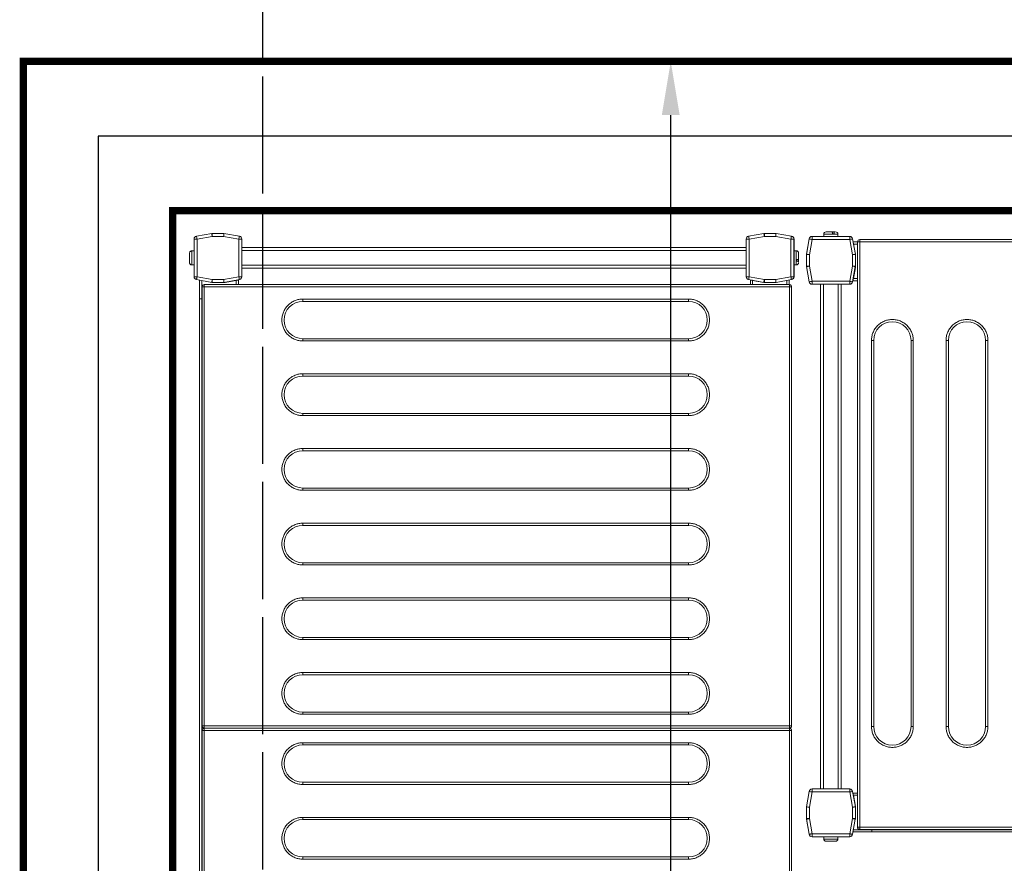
# Model space of a CAD drawing. Header units: metres. Extents: x 5541655 to 5610276, y 5589641 to 5627879.
# Tile 37 of 69: x 5604865 to 5604997, y 5625573 to 5625686. Entities that reach past the tile are written whole.
import ezdxf

# ---------------------------------------------------------------- set-up
doc = ezdxf.new("R2010")
doc.units = ezdxf.units.M
doc.header["$MEASUREMENT"] = 0
doc.linetypes.add('ACAD_ISO10W100', pattern=[18, 12, -3, 0, -3])
doc.layers.get('0').update_dxf_attribs({"linetype": 'CONTINUOUS', "lineweight": 18})
doc.layers.get('Defpoints').update_dxf_attribs({"linetype": 'CONTINUOUS'})
doc.layers.add('2D- Siatka Modularna', color=7, linetype='ACAD_ISO10W100')
doc.layers.add('Komory', color=132, linetype='CONTINUOUS')
doc.layers.add('Regały', color=7, linetype='CONTINUOUS', true_color=0x00f000)
doc.styles.add('Arch-Dim', font='romans.shx', dxfattribs={"width": 0.75})
doc.linetypes.add('BATTING', pattern='A,0.0001,-0.1,[134,ltypeshp.shx,S=0.1,R=0,X=-0.1,Y=0],-0.2,[134,ltypeshp.shx,S=0.1,R=180,X=0.1,Y=0],-0.1', length=0.4001)
doc.dimstyles.new('Standard 50', dxfattribs={"dimscale": 20, "dimtxt": 0.18, "dimasz": 0.18, "dimexe": 0.18, "dimexo": 0.0625, "dimgap": 0.09, "dimtad": 1, "dimdec": 1, "dimzin": 0, "dimdsep": 46, "dimtxsty": 'Arch-Dim', "dimcen": 0.09, "dimclrd": 2, "dimclre": 2, "dimclrt": 1, "dimadec": 0, "dimazin": 0, "dimtfac": 1, "dimtdec": 1, "dimtofl": 0, "dimtmove": 0, "dimatfit": 3, "dimfxl": 1, "dimtolj": 1, "dimtzin": 0, "dimarcsym": 0})

# ---------------------------------------------------------------- blocks, each defined once
blk = doc.blocks.new('*D505')
at = {"color": 2, "lineweight": -2}
for p, q in [((40.75, 300), (79.749, 300)), ((76.149, 296.4), (76.149, 3.6)), ((40.75, 0), (79.749, 0))]:
    blk.add_line(p, q, dxfattribs=at)
at = {"color": 2}
for points in [[(76.749, 296.4), (75.549, 296.4), (76.149, 300)], [(75.549, 3.6), (76.749, 3.6), (76.149, 0)]]:
    blk.add_solid(points, dxfattribs=at)
at = {"layer": 'Defpoints', "color": 0}
for p in [(39.5, 300), (39.5, 0), (76.149, 0)]:
    blk.add_point(p, dxfattribs=at)
at = {"color": 1, "insert": (72.525, 150), "char_height": 3.6, "attachment_point": 5, "rotation": 90, "style": 'Arch-Dim'}
blk.add_mtext('\\A1;300.0', dxfattribs=at)
blk = doc.blocks.new('*D506')
at = {"color": 2, "lineweight": -2}
for p, q in [((0, 1.25), (0, 46.971)), ((180, 1.25), (180, 46.971)), ((176.4, 43.371), (3.6, 43.371))]:
    blk.add_line(p, q, dxfattribs=at)
at = {"color": 2}
for points in [[(3.6, 43.971), (3.6, 42.771), (0, 43.371)], [(176.4, 42.771), (176.4, 43.971), (180, 43.371)]]:
    blk.add_solid(points, dxfattribs=at)
at = {"layer": 'Defpoints', "color": 0}
for p in [(0, 43.371), (0, 0), (180, 0)]:
    blk.add_point(p, dxfattribs=at)
at = {"color": 1, "insert": (90, 46.994), "char_height": 3.6, "attachment_point": 5, "style": 'Arch-Dim'}
blk.add_mtext('\\A1;180.0', dxfattribs=at)
blk = doc.blocks.new('*U243')
at = {"lineweight": 15}
for p, q in [((152.566, -0.465), (152.386, -1.483)), ((152.763, -0.5), (152.583, -1.517)), ((152.763, -0.3), (152.763, -0.5)), ((155.287, -0.3), (152.763, -0.3)), ((155.287, -0.5), (152.763, -0.5)), ((153.55, -0.15), (153.55, -0.3)), ((154.5, -0.15), (153.55, -0.15)), ((153.557, -0.12), (153.553, -0.12)), ((154.497, -0.12), (154.493, -0.12)), ((154.5, -0.3), (154.5, -0.15)), ((155.287, -0.5), (155.287, -0.3)), ((155.466, -1.517), (155.287, -0.5)), ((155.663, -1.483), (155.484, -0.465)), ((155.484, -0.465), (155.666, -1.5)), ((4.383, -0.675), (151.283, -0.675)), ((4.383, -0.825), (151.283, -0.825)), ((122.383, -0.835), (82.983, -0.835)), ((122.383, -0.985), (82.983, -0.985)), ((122.383, -0.835), (122.383, -0.879)), ((122.383, -0.879), (122.383, -0.985)), ((122.383, -40.185), (122.383, -0.985)), ((122.533, -0.985), (122.383, -0.985)), ((122.533, -40.185), (122.533, -0.985)), ((122.683, -0.985), (122.533, -0.985)), ((122.683, -0.879), (122.683, -0.835)), ((152.083, -0.835), (122.683, -0.835)), ((122.683, -0.985), (122.683, -0.879)), ((122.683, -0.985), (122.683, -40.185)), ((152.083, -0.985), (122.683, -0.985)), ((151.283, -0.825), (151.283, -0.675)), ((151.283, -0.675), (152.529, -0.675)), ((151.283, -0.835), (151.283, -0.825)), ((151.283, -0.825), (152.502, -0.825)), ((152.083, -0.835), (152.083, -0.879)), ((152.083, -0.879), (152.083, -0.985)), ((152.083, -40.185), (152.083, -0.985)), ((152.233, -0.985), (152.083, -0.985)), ((152.233, -40.185), (152.233, -0.985)), ((152.383, -1.5), (152.386, -1.483)), ((152.383, -1.517), (152.383, -1.5)), ((152.383, -1.517), (152.383, -2.3)), ((152.583, -1.517), (152.383, -1.517)), ((152.583, -1.517), (152.583, -2.283)), ((155.466, -2.283), (155.466, -1.517)), ((155.666, -1.517), (155.466, -1.517)), ((155.666, -1.5), (155.666, -2.3)), ((155.666, -2.3), (155.666, -1.517)), ((152.383, -2.375), (152.383, -2.3)), ((152.383, -2.3), (152.566, -3.335)), ((152.515, -3.125), (152.383, -2.375)), ((152.583, -2.283), (152.763, -3.3)), ((155.287, -3.3), (155.466, -2.283)), ((155.484, -3.335), (155.666, -2.3)), ((155.666, -2.3), (155.484, -3.335)), ((152.233, -3.125), (152.515, -3.125)), ((152.233, -3.275), (152.542, -3.275)), ((152.763, -3.3), (155.287, -3.3)), ((152.763, -3.3), (152.763, -3.5)), ((152.763, -3.5), (155.287, -3.5)), ((153.325, -37.291), (153.325, -3.5)), ((153.525, -37.291), (153.525, -3.5)), ((154.525, -37.291), (154.525, -3.5)), ((154.725, -37.291), (154.725, -3.5)), ((155.287, -3.5), (155.287, -3.3)), ((152.233, -37.575), (152.542, -37.575)), ((152.566, -37.457), (152.386, -38.474)), ((152.763, -37.491), (152.583, -38.509)), ((152.763, -37.291), (152.763, -37.491)), ((155.287, -37.291), (152.763, -37.291)), ((155.287, -37.491), (152.763, -37.491)), ((155.287, -37.491), (155.287, -37.291)), ((155.466, -38.509), (155.287, -37.491)), ((155.663, -38.474), (155.484, -37.457)), ((152.233, -37.725), (152.515, -37.725)), ((152.383, -38.475), (152.515, -37.725)), ((152.383, -38.5), (152.383, -38.475)), ((152.383, -38.499), (152.383, -38.5)), ((152.383, -38.5), (152.383, -38.509)), ((152.583, -38.509), (152.383, -38.509)), ((152.383, -38.509), (152.383, -39.291)), ((152.583, -38.509), (152.583, -39.274)), ((155.666, -38.509), (155.466, -38.509)), ((155.466, -39.274), (155.466, -38.509)), ((155.666, -38.5), (155.666, -38.498)), ((155.666, -39.3), (155.666, -38.5)), ((155.666, -39.291), (155.666, -38.509)), ((152.383, -39.291), (152.566, -40.326)), ((152.383, -39.291), (152.383, -39.3)), ((152.383, -39.3), (152.566, -40.335)), ((152.583, -39.274), (152.763, -40.291)), ((155.287, -40.291), (155.466, -39.274)), ((155.484, -40.326), (155.666, -39.291)), ((155.484, -40.335), (155.666, -39.3)), ((82.983, -40.185), (122.383, -40.185)), ((122.383, -40.185), (122.533, -40.185)), ((122.383, -40.332), (122.383, -40.185)), ((122.533, -40.185), (122.683, -40.185)), ((122.683, -40.185), (152.083, -40.185)), ((122.683, -40.185), (122.683, -40.332)), ((152.083, -40.185), (152.233, -40.185)), ((152.083, -40.332), (152.083, -40.185)), ((152.233, -40.025), (152.511, -40.025)), ((152.233, -40.175), (152.537, -40.175)), ((82.983, -40.335), (122.383, -40.335)), ((122.383, -40.335), (122.383, -40.332)), ((122.683, -40.332), (122.683, -40.335)), ((122.683, -40.335), (152.083, -40.335)), ((152.083, -40.335), (152.083, -40.332)), ((152.763, -40.291), (155.287, -40.291)), ((152.763, -40.291), (152.763, -40.491)), ((152.763, -40.491), (155.287, -40.491)), ((152.763, -40.5), (155.287, -40.5)), ((153.55, -40.5), (153.55, -40.65)), ((153.55, -40.65), (154.5, -40.65)), ((153.791, -40.68), (153.901, -40.68)), ((153.941, -40.8), (153.847, -40.8)), ((154.5, -40.65), (154.5, -40.5)), ((155.287, -40.491), (155.287, -40.291))]:
    blk.add_line(p, q, dxfattribs=at)
at = {"color": 253, "lineweight": 15, "true_color": 0xa6a6a6}
for p, q in [((113.763, -33.435), (113.763, -7.585)), ((113.763, -7.585), (113.913, -7.585)), ((113.913, -33.435), (113.913, -7.585)), ((116.413, -7.585), (116.413, -33.435)), ((116.563, -7.585), (116.413, -7.585)), ((116.563, -7.585), (116.563, -33.435)), ((118.763, -33.435), (118.763, -7.585)), ((118.763, -7.585), (118.913, -7.585)), ((118.913, -33.435), (118.913, -7.585)), ((121.413, -7.585), (121.413, -33.435)), ((121.563, -7.585), (121.413, -7.585)), ((121.563, -7.585), (121.563, -33.435)), ((123.463, -33.435), (123.463, -7.585)), ((123.463, -7.585), (123.613, -7.585)), ((123.613, -33.435), (123.613, -7.585)), ((126.113, -7.585), (126.113, -33.435)), ((126.263, -7.585), (126.113, -7.585)), ((126.263, -7.585), (126.263, -33.435)), ((128.463, -33.435), (128.463, -7.585)), ((128.463, -7.585), (128.613, -7.585)), ((128.613, -33.435), (128.613, -7.585)), ((131.113, -7.585), (131.113, -33.435)), ((131.263, -7.585), (131.113, -7.585)), ((131.263, -7.585), (131.263, -33.435)), ((133.463, -33.435), (133.463, -7.585)), ((133.463, -7.585), (133.613, -7.585)), ((133.613, -33.435), (133.613, -7.585)), ((136.113, -7.585), (136.113, -33.435)), ((136.263, -7.585), (136.113, -7.585)), ((136.263, -7.585), (136.263, -33.435)), ((138.463, -33.435), (138.463, -7.585)), ((138.463, -7.585), (138.613, -7.585)), ((138.613, -33.435), (138.613, -7.585)), ((141.113, -7.585), (141.113, -33.435)), ((141.263, -7.585), (141.113, -7.585)), ((141.263, -7.585), (141.263, -33.435)), ((143.463, -33.435), (143.463, -7.585)), ((143.463, -7.585), (143.613, -7.585)), ((143.613, -33.435), (143.613, -7.585)), ((146.113, -7.585), (146.113, -33.435)), ((146.263, -7.585), (146.113, -7.585)), ((146.263, -7.585), (146.263, -33.435)), ((148.463, -33.435), (148.463, -7.585)), ((148.463, -7.585), (148.613, -7.585)), ((148.613, -33.435), (148.613, -7.585)), ((151.113, -7.585), (151.113, -33.435)), ((151.263, -7.585), (151.113, -7.585)), ((151.263, -7.585), (151.263, -33.435)), ((113.913, -33.435), (113.763, -33.435)), ((116.563, -33.435), (116.413, -33.435)), ((118.913, -33.435), (118.763, -33.435)), ((121.563, -33.435), (121.413, -33.435)), ((123.613, -33.435), (123.463, -33.435)), ((126.263, -33.435), (126.113, -33.435)), ((128.613, -33.435), (128.463, -33.435)), ((131.263, -33.435), (131.113, -33.435)), ((133.613, -33.435), (133.463, -33.435)), ((136.263, -33.435), (136.113, -33.435)), ((138.613, -33.435), (138.463, -33.435)), ((141.263, -33.435), (141.113, -33.435)), ((143.613, -33.435), (143.463, -33.435)), ((146.263, -33.435), (146.113, -33.435)), ((148.613, -33.435), (148.463, -33.435)), ((151.263, -33.435), (151.113, -33.435))]:
    blk.add_line(p, q, dxfattribs=at)
at = {"lineweight": 15, "flags": 128}
for points in [[(152.763, -0.5), (152.724, -0.493), (152.687, -0.487), (152.653, -0.481), (152.623, -0.475), (152.599, -0.471), (152.581, -0.468), (152.569, -0.466), (152.566, -0.465)], [(155.484, -0.465), (155.48, -0.466), (155.469, -0.468), (155.451, -0.471), (155.426, -0.475), (155.396, -0.481), (155.362, -0.487), (155.325, -0.493), (155.287, -0.5)], [(152.386, -1.483), (152.39, -1.483), (152.401, -1.485), (152.419, -1.489), (152.444, -1.493), (152.474, -1.498), (152.508, -1.504), (152.545, -1.511), (152.583, -1.517)], [(155.466, -1.517), (155.505, -1.511), (155.542, -1.504), (155.576, -1.498), (155.606, -1.493), (155.63, -1.489), (155.648, -1.485), (155.66, -1.483), (155.663, -1.483)], [(152.583, -2.283), (152.544, -2.286), (152.507, -2.289), (152.472, -2.292), (152.442, -2.295), (152.417, -2.297), (152.398, -2.299), (152.387, -2.3), (152.383, -2.3)], [(155.666, -2.3), (155.663, -2.3), (155.654, -2.299), (155.64, -2.298), (155.62, -2.296), (155.595, -2.294), (155.566, -2.291), (155.535, -2.288), (155.501, -2.286), (155.466, -2.283)], [(152.542, -3.275), (152.541, -3.272), (152.54, -3.264), (152.537, -3.25), (152.534, -3.231), (152.53, -3.208), (152.526, -3.182), (152.521, -3.154), (152.515, -3.125)], [(152.566, -3.335), (152.569, -3.334), (152.581, -3.332), (152.599, -3.329), (152.623, -3.325), (152.653, -3.319), (152.687, -3.313), (152.724, -3.307), (152.763, -3.3)], [(155.287, -3.3), (155.325, -3.307), (155.362, -3.313), (155.396, -3.319), (155.426, -3.325), (155.451, -3.329), (155.469, -3.332), (155.48, -3.334), (155.484, -3.335)], [(152.515, -37.725), (152.521, -37.696), (152.526, -37.668), (152.53, -37.642), (152.534, -37.619), (152.537, -37.6), (152.54, -37.586), (152.541, -37.578), (152.542, -37.575)], [(152.763, -37.491), (152.724, -37.484), (152.687, -37.478), (152.653, -37.472), (152.623, -37.467), (152.599, -37.462), (152.581, -37.459), (152.569, -37.457), (152.566, -37.457)], [(155.484, -37.457), (155.48, -37.457), (155.469, -37.459), (155.451, -37.462), (155.426, -37.467), (155.396, -37.472), (155.362, -37.478), (155.325, -37.484), (155.287, -37.491)], [(152.386, -38.474), (152.39, -38.475), (152.401, -38.477), (152.419, -38.48), (152.444, -38.484), (152.474, -38.489), (152.508, -38.495), (152.545, -38.502), (152.583, -38.509)], [(155.466, -38.509), (155.505, -38.502), (155.542, -38.495), (155.576, -38.489), (155.606, -38.484), (155.63, -38.48), (155.648, -38.477), (155.66, -38.475), (155.663, -38.474)], [(152.583, -39.274), (152.544, -39.277), (152.507, -39.28), (152.472, -39.283), (152.442, -39.286), (152.417, -39.288), (152.398, -39.29), (152.387, -39.291), (152.383, -39.291)], [(155.666, -39.291), (155.663, -39.291), (155.654, -39.29), (155.64, -39.289), (155.62, -39.287), (155.595, -39.285), (155.566, -39.283), (155.535, -39.28), (155.501, -39.277), (155.466, -39.274)], [(152.566, -40.326), (152.569, -40.325), (152.581, -40.323), (152.599, -40.32), (152.623, -40.316), (152.653, -40.311), (152.687, -40.305), (152.724, -40.298), (152.763, -40.291)], [(155.287, -40.291), (155.325, -40.298), (155.362, -40.305), (155.396, -40.311), (155.426, -40.316), (155.451, -40.32), (155.469, -40.323), (155.48, -40.325), (155.484, -40.326)]]:
    blk.add_lwpolyline(points, dxfattribs=at)
at = {"lineweight": 15}
for centre, radius, start, end in [((152.763, -0.5), 0.2, 90, 170), ((153.7, -0.15), 0.15, 168.46304, 180), ((154.35, -0.15), 0.15, 0, 11.53696), ((155.287, -0.5), 0.2, 10, 90), ((122.383, -0.985), 0.15, 0, 90), ((122.683, -0.985), 0.15, 90, 180), ((152.083, -0.985), 0.15, 0, 90), ((152.583, -1.517), 0.2, 170, 180), ((155.466, -1.517), 0.2, 0, 10), ((152.763, -3.3), 0.2, 190, 270), ((155.287, -3.3), 0.2, 270, 350), ((155.287, -3.3), 0.2, 270, 350), ((152.763, -37.491), 0.2, 90, 170), ((155.287, -37.491), 0.2, 10, 90), ((152.583, -38.509), 0.2, 170, 180), ((155.466, -38.509), 0.2, 0, 10), ((152.763, -40.291), 0.2, 190, 270), ((152.763, -40.3), 0.2, 190, 270), ((153.7, -40.65), 0.15, 180, 270), ((154.35, -40.65), 0.15, 270, 0), ((155.287, -40.291), 0.2, 270, 350), ((155.287, -40.3), 0.2, 270, 350)]:
    blk.add_arc(centre, radius, start, end, dxfattribs=at)
at = {"color": 253, "lineweight": 15, "true_color": 0xa6a6a6}
for centre, start, end in [((115.163, -7.585), 0, 180), ((120.163, -7.585), 0, 180), ((124.863, -7.585), 0, 180), ((129.863, -7.585), 0, 180), ((134.863, -7.585), 0, 180), ((139.863, -7.585), 0, 180), ((144.863, -7.585), 0, 180), ((149.863, -7.585), 0, 180), ((115.163, -33.435), 180, 0), ((120.163, -33.435), 180, 0), ((124.863, -33.435), 180, 0), ((129.863, -33.435), 180, 0), ((134.863, -33.435), 180, 0), ((139.863, -33.435), 180, 0), ((144.863, -33.435), 180, 0), ((149.863, -33.435), 180, 0)]:
    blk.add_arc(centre, 1.25, start, end, dxfattribs=at)
at = {"lineweight": 15}
for points, knots in [([(153.705, 0), (153.688, -0.002), (153.654, -0.005), (153.608, -0.031), (153.572, -0.07), (153.562, -0.103), (153.557, -0.12)], [0, 0, 0, 0, 0.250223, 0.50055, 0.748156, 1, 1, 1, 1]), ([(154.344, 0), (154.334, 0), (154.313, 0), (154.236, 0), (154.136, 0), (154.025, 0), (153.913, 0), (153.813, 0), (153.737, 0), (153.716, 0), (153.705, 0)], [0, 0, 0, 0, 0.121175, 0.249996, 0.378825, 0.5, 0.621175, 0.750004, 0.878825, 1, 1, 1, 1]), ([(154.493, -0.12), (154.488, -0.104), (154.478, -0.072), (154.444, -0.033), (154.398, -0.006), (154.363, -0.002), (154.344, 0)], [0, 0, 0, 0, 0.243628, 0.487231, 0.731943, 1, 1, 1, 1]), ([(122.383, -40.332), (122.393, -40.331), (122.414, -40.329), (122.443, -40.32), (122.47, -40.305), (122.5, -40.28), (122.528, -40.24), (122.531, -40.202), (122.533, -40.183)], [0, 0, 0, 0, 0.130781, 0.260045, 0.387974, 0.514588, 0.761732, 1, 1, 1, 1]), ([(122.533, -40.183), (122.535, -40.202), (122.539, -40.24), (122.566, -40.28), (122.597, -40.305), (122.623, -40.32), (122.653, -40.329), (122.673, -40.331), (122.683, -40.332)], [0, 0, 0, 0, 0.238268, 0.485414, 0.612028, 0.740001, 0.869219, 1, 1, 1, 1]), ([(152.083, -40.332), (152.093, -40.331), (152.114, -40.329), (152.143, -40.32), (152.17, -40.305), (152.2, -40.28), (152.228, -40.24), (152.231, -40.202), (152.233, -40.183)], [0, 0, 0, 0, 0.130781, 0.259999, 0.387972, 0.514586, 0.761732, 1, 1, 1, 1]), ([(153.745, -40.8), (153.752, -40.8), (153.774, -40.8), (153.817, -40.8), (153.847, -40.8)], [0, 0, 0, 0, 0.31193, 1, 1, 1, 1]), ([(153.847, -40.8), (153.841, -40.798), (153.828, -40.795), (153.81, -40.769), (153.797, -40.73), (153.793, -40.697), (153.791, -40.68)], [0, 0, 0, 0, 0.250219, 0.500536, 0.748167, 1, 1, 1, 1]), ([(153.901, -40.68), (153.903, -40.696), (153.907, -40.728), (153.92, -40.767), (153.938, -40.794), (153.951, -40.798), (153.958, -40.8)], [0, 0, 0, 0, 0.243636, 0.487267, 0.731983, 1, 1, 1, 1]), ([(153.958, -40.8), (153.995, -40.8), (154.07, -40.8), (154.18, -40.8), (154.272, -40.8), (154.329, -40.8), (154.354, -40.8), (154.348, -40.8), (154.347, -40.8)], [0, 0, 0, 0, 0.188956, 0.389822, 0.590683, 0.779625, 0.968579, 1, 1, 1, 1])]:
    blk.add_open_spline(points, degree=3, knots=knots, dxfattribs=at)
at = {"color": 253, "lineweight": 15, "true_color": 0xa6a6a6}
for points, knots in [([(113.763, -7.585), (113.768, -7.5), (113.777, -7.324), (113.855, -7.063), (113.984, -6.812), (114.166, -6.588), (114.39, -6.406), (114.641, -6.276), (114.902, -6.201), (115.163, -6.177), (115.424, -6.201), (115.685, -6.276), (115.936, -6.406), (116.16, -6.588), (116.342, -6.812), (116.471, -7.063), (116.549, -7.324), (116.559, -7.5), (116.563, -7.585)], [0, 0, 0, 0, 0.058258, 0.120006, 0.184321, 0.25, 0.315679, 0.379995, 0.441742, 0.5, 0.558259, 0.620005, 0.684319, 0.75, 0.815679, 0.879994, 0.941742, 1, 1, 1, 1]), ([(118.763, -7.585), (118.768, -7.5), (118.777, -7.324), (118.855, -7.063), (118.984, -6.812), (119.166, -6.588), (119.39, -6.406), (119.641, -6.276), (119.902, -6.201), (120.163, -6.177), (120.424, -6.201), (120.685, -6.276), (120.936, -6.406), (121.16, -6.588), (121.342, -6.812), (121.471, -7.063), (121.549, -7.324), (121.559, -7.5), (121.563, -7.585)], [0, 0, 0, 0, 0.058258, 0.120006, 0.184321, 0.25, 0.315681, 0.379995, 0.441741, 0.5, 0.558258, 0.620005, 0.684321, 0.75, 0.815679, 0.879994, 0.941742, 1, 1, 1, 1]), ([(123.463, -7.585), (123.468, -7.5), (123.477, -7.324), (123.555, -7.063), (123.684, -6.812), (123.866, -6.588), (124.09, -6.406), (124.341, -6.276), (124.602, -6.201), (124.863, -6.177), (125.124, -6.201), (125.385, -6.276), (125.636, -6.406), (125.86, -6.588), (126.042, -6.812), (126.171, -7.063), (126.249, -7.324), (126.259, -7.5), (126.263, -7.585)], [0, 0, 0, 0, 0.058258, 0.120006, 0.184321, 0.25, 0.315679, 0.379993, 0.441742, 0.5, 0.558259, 0.620005, 0.684319, 0.75, 0.81568, 0.879994, 0.941742, 1, 1, 1, 1]), ([(128.463, -7.585), (128.468, -7.5), (128.477, -7.324), (128.555, -7.063), (128.684, -6.812), (128.866, -6.588), (129.09, -6.406), (129.341, -6.276), (129.602, -6.201), (129.863, -6.177), (130.124, -6.201), (130.385, -6.276), (130.636, -6.406), (130.86, -6.588), (131.042, -6.812), (131.171, -7.063), (131.249, -7.324), (131.259, -7.5), (131.263, -7.585)], [0, 0, 0, 0, 0.058258, 0.120006, 0.184321, 0.25, 0.315681, 0.379995, 0.441741, 0.5, 0.558258, 0.620005, 0.684321, 0.75, 0.815679, 0.879994, 0.941742, 1, 1, 1, 1]), ([(133.463, -7.585), (133.468, -7.5), (133.477, -7.324), (133.555, -7.063), (133.684, -6.812), (133.866, -6.588), (134.09, -6.406), (134.341, -6.276), (134.602, -6.201), (134.863, -6.177), (135.124, -6.201), (135.385, -6.276), (135.636, -6.406), (135.86, -6.588), (136.042, -6.812), (136.171, -7.063), (136.249, -7.324), (136.259, -7.5), (136.263, -7.585)], [0, 0, 0, 0, 0.058258, 0.120006, 0.18432, 0.250001, 0.315679, 0.379993, 0.441743, 0.500001, 0.558257, 0.620006, 0.68432, 0.750001, 0.81568, 0.879994, 0.941742, 1, 1, 1, 1]), ([(138.463, -7.585), (138.468, -7.5), (138.477, -7.324), (138.555, -7.063), (138.684, -6.812), (138.866, -6.588), (139.09, -6.406), (139.341, -6.276), (139.602, -6.201), (139.863, -6.177), (140.124, -6.201), (140.385, -6.276), (140.636, -6.406), (140.86, -6.588), (141.042, -6.812), (141.171, -7.063), (141.249, -7.324), (141.259, -7.5), (141.263, -7.585)], [0, 0, 0, 0, 0.058258, 0.120006, 0.184321, 0.25, 0.315679, 0.379995, 0.441742, 0.5, 0.558259, 0.620005, 0.684322, 0.75, 0.81568, 0.879994, 0.941742, 1, 1, 1, 1]), ([(143.463, -7.585), (143.468, -7.5), (143.477, -7.324), (143.555, -7.063), (143.684, -6.812), (143.866, -6.588), (144.09, -6.406), (144.341, -6.276), (144.602, -6.201), (144.863, -6.177), (145.124, -6.201), (145.385, -6.276), (145.636, -6.406), (145.86, -6.588), (146.042, -6.812), (146.171, -7.063), (146.249, -7.324), (146.259, -7.5), (146.263, -7.585)], [0, 0, 0, 0, 0.058258, 0.120006, 0.18432, 0.249999, 0.31568, 0.379994, 0.441741, 0.499999, 0.558258, 0.620007, 0.684321, 0.749999, 0.815681, 0.879994, 0.941742, 1, 1, 1, 1]), ([(148.463, -7.585), (148.468, -7.5), (148.477, -7.324), (148.555, -7.063), (148.684, -6.812), (148.866, -6.588), (149.09, -6.406), (149.341, -6.276), (149.602, -6.201), (149.863, -6.177), (150.124, -6.201), (150.385, -6.276), (150.636, -6.406), (150.86, -6.588), (151.042, -6.812), (151.171, -7.063), (151.249, -7.324), (151.259, -7.5), (151.263, -7.585)], [0, 0, 0, 0, 0.058258, 0.120006, 0.184321, 0.25, 0.315679, 0.379993, 0.441742, 0.5, 0.558259, 0.620005, 0.684319, 0.75, 0.81568, 0.879994, 0.941742, 1, 1, 1, 1]), ([(116.563, -33.435), (116.559, -33.52), (116.549, -33.696), (116.471, -33.957), (116.342, -34.208), (116.16, -34.432), (115.936, -34.614), (115.685, -34.744), (115.424, -34.819), (115.163, -34.843), (114.902, -34.819), (114.641, -34.744), (114.39, -34.614), (114.166, -34.432), (113.984, -34.208), (113.855, -33.957), (113.777, -33.696), (113.768, -33.52), (113.763, -33.435)], [0, 0, 0, 0, 0.058258, 0.120005, 0.184321, 0.25, 0.315681, 0.379995, 0.441741, 0.5, 0.558258, 0.620005, 0.684321, 0.75, 0.815679, 0.879994, 0.941742, 1, 1, 1, 1]), ([(121.563, -33.435), (121.559, -33.52), (121.549, -33.696), (121.471, -33.957), (121.342, -34.208), (121.16, -34.432), (120.936, -34.614), (120.685, -34.744), (120.424, -34.819), (120.163, -34.843), (119.902, -34.819), (119.641, -34.744), (119.39, -34.614), (119.166, -34.432), (118.984, -34.208), (118.855, -33.957), (118.777, -33.696), (118.768, -33.52), (118.763, -33.435)], [0, 0, 0, 0, 0.058258, 0.120006, 0.184321, 0.25, 0.315679, 0.379995, 0.441742, 0.5, 0.558259, 0.620005, 0.684319, 0.75, 0.815679, 0.879995, 0.941742, 1, 1, 1, 1]), ([(126.263, -33.435), (126.259, -33.52), (126.249, -33.696), (126.171, -33.957), (126.042, -34.208), (125.86, -34.432), (125.636, -34.614), (125.385, -34.744), (125.124, -34.819), (124.863, -34.843), (124.602, -34.819), (124.341, -34.744), (124.09, -34.614), (123.866, -34.432), (123.684, -34.208), (123.555, -33.957), (123.477, -33.696), (123.468, -33.52), (123.463, -33.435)], [0, 0, 0, 0, 0.058258, 0.120005, 0.184321, 0.25, 0.315681, 0.379995, 0.441741, 0.5, 0.558258, 0.620007, 0.684321, 0.75, 0.815679, 0.879994, 0.941742, 1, 1, 1, 1]), ([(131.263, -33.435), (131.259, -33.52), (131.249, -33.696), (131.171, -33.957), (131.042, -34.208), (130.86, -34.432), (130.636, -34.614), (130.385, -34.744), (130.124, -34.819), (129.863, -34.843), (129.602, -34.819), (129.341, -34.744), (129.09, -34.614), (128.866, -34.432), (128.684, -34.208), (128.555, -33.957), (128.477, -33.696), (128.468, -33.52), (128.463, -33.435)], [0, 0, 0, 0, 0.058258, 0.120006, 0.184321, 0.25, 0.315679, 0.379995, 0.441742, 0.5, 0.558259, 0.620005, 0.684319, 0.75, 0.815679, 0.879995, 0.941742, 1, 1, 1, 1]), ([(136.263, -33.435), (136.259, -33.52), (136.249, -33.696), (136.171, -33.957), (136.042, -34.208), (135.86, -34.432), (135.636, -34.614), (135.385, -34.744), (135.124, -34.819), (134.863, -34.843), (134.602, -34.819), (134.341, -34.744), (134.09, -34.614), (133.866, -34.432), (133.684, -34.208), (133.555, -33.957), (133.477, -33.696), (133.468, -33.52), (133.463, -33.435)], [0, 0, 0, 0, 0.058258, 0.120006, 0.18432, 0.249999, 0.31568, 0.379994, 0.441743, 0.499999, 0.558257, 0.620007, 0.68432, 0.749999, 0.81568, 0.879994, 0.941742, 1, 1, 1, 1]), ([(141.263, -33.435), (141.259, -33.52), (141.249, -33.696), (141.171, -33.957), (141.042, -34.208), (140.86, -34.432), (140.636, -34.614), (140.385, -34.744), (140.124, -34.819), (139.863, -34.843), (139.602, -34.819), (139.341, -34.744), (139.09, -34.614), (138.866, -34.432), (138.684, -34.208), (138.555, -33.957), (138.477, -33.696), (138.468, -33.52), (138.463, -33.435)], [0, 0, 0, 0, 0.058258, 0.120005, 0.184321, 0.25, 0.315679, 0.379995, 0.441741, 0.5, 0.558258, 0.620005, 0.684321, 0.75, 0.815679, 0.879994, 0.941742, 1, 1, 1, 1]), ([(146.263, -33.435), (146.259, -33.52), (146.249, -33.696), (146.171, -33.957), (146.042, -34.208), (145.86, -34.432), (145.636, -34.614), (145.385, -34.744), (145.124, -34.819), (144.863, -34.843), (144.602, -34.819), (144.341, -34.744), (144.09, -34.614), (143.866, -34.432), (143.684, -34.208), (143.555, -33.957), (143.477, -33.696), (143.468, -33.52), (143.463, -33.435)], [0, 0, 0, 0, 0.058258, 0.120006, 0.18432, 0.250001, 0.315679, 0.379993, 0.441742, 0.500001, 0.558259, 0.620006, 0.68432, 0.750001, 0.81568, 0.879994, 0.941742, 1, 1, 1, 1]), ([(151.263, -33.435), (151.259, -33.52), (151.249, -33.696), (151.171, -33.957), (151.042, -34.208), (150.86, -34.432), (150.636, -34.614), (150.385, -34.744), (150.124, -34.819), (149.863, -34.843), (149.602, -34.819), (149.341, -34.744), (149.09, -34.614), (148.866, -34.432), (148.684, -34.208), (148.555, -33.957), (148.477, -33.696), (148.468, -33.52), (148.463, -33.435)], [0, 0, 0, 0, 0.058258, 0.120005, 0.184321, 0.25, 0.315681, 0.379995, 0.441741, 0.5, 0.558258, 0.620007, 0.684321, 0.75, 0.815679, 0.879994, 0.941742, 1, 1, 1, 1])]:
    blk.add_open_spline(points, degree=3, knots=knots, dxfattribs=at)
blk = doc.blocks.new('*U51')
at = {"lineweight": 15}
for p, q in [((1.726, 0), (1.819, 0)), ((0.182, -0.465), (0, -1.5)), ((0.182, -0.474), (0, -1.509)), ((0.379, -0.509), (0.2, -1.526)), ((2.904, -0.3), (0.379, -0.3)), ((0.379, -0.309), (0.379, -0.509)), ((2.904, -0.309), (0.379, -0.309)), ((2.904, -0.509), (0.379, -0.509)), ((1.167, -0.15), (1.167, -0.3)), ((2.117, -0.15), (1.167, -0.15)), ((1.876, -0.12), (1.765, -0.12)), ((2.117, -0.3), (2.117, -0.15)), ((2.904, -0.509), (2.904, -0.309)), ((3.083, -1.526), (2.904, -0.509)), ((3.283, -1.5), (3.101, -0.465)), ((3.283, -1.509), (3.101, -0.474)), ((3.583, -0.559), (3.583, -0.515)), ((32.983, -0.515), (3.583, -0.515)), ((3.583, -0.665), (3.583, -0.559)), ((3.433, -0.675), (3.138, -0.675)), ((3.433, -0.825), (3.164, -0.825)), ((3.583, -0.665), (3.433, -0.665)), ((3.433, -0.665), (3.433, -39.865)), ((3.583, -0.665), (3.583, -39.865)), ((32.983, -0.665), (3.583, -0.665)), ((0, -1.5), (0, -2.3)), ((0, -1.509), (0, -2.291)), ((0.2, -1.526), (0.2, -2.291)), ((3.083, -2.291), (3.083, -1.526)), ((3.283, -1.509), (3.283, -1.5)), ((3.283, -2.291), (3.283, -1.509)), ((0, -2.291), (0.2, -2.291)), ((0, -2.3), (0, -2.302)), ((0.003, -2.326), (0.182, -3.343)), ((0.2, -2.291), (0.379, -3.309)), ((2.904, -3.309), (3.083, -2.291)), ((3.083, -2.291), (3.283, -2.291)), ((3.101, -3.343), (3.28, -2.326)), ((3.283, -2.375), (3.151, -3.125)), ((3.283, -2.3), (3.283, -2.291)), ((3.283, -2.3), (3.283, -2.375)), ((3.283, -2.301), (3.283, -2.3)), ((3.433, -3.275), (3.125, -3.275)), ((3.433, -3.125), (3.151, -3.125)), ((0.379, -3.309), (2.904, -3.309)), ((0.379, -3.309), (0.379, -3.509)), ((0.379, -3.509), (2.904, -3.509)), ((0.942, -3.509), (0.942, -37.3)), ((1.142, -3.509), (1.142, -37.3)), ((2.142, -3.509), (2.142, -37.3)), ((2.342, -3.509), (2.342, -37.3)), ((2.904, -3.509), (2.904, -3.309)), ((0.182, -37.465), (0, -38.5)), ((0, -38.5), (0.182, -37.465)), ((0.379, -37.5), (0.2, -38.517)), ((0.379, -37.3), (0.379, -37.5)), ((2.904, -37.3), (0.379, -37.3)), ((2.904, -37.5), (0.379, -37.5)), ((2.904, -37.5), (2.904, -37.3)), ((3.083, -38.517), (2.904, -37.5)), ((3.283, -38.5), (3.101, -37.465)), ((3.433, -37.575), (3.125, -37.575)), ((3.151, -37.725), (3.283, -38.475)), ((3.433, -37.725), (3.151, -37.725)), ((0, -38.5), (0, -39.283)), ((0, -39.3), (0, -38.5)), ((0.2, -38.517), (0.2, -39.283)), ((3.083, -39.283), (3.083, -38.517)), ((3.283, -38.475), (3.283, -38.5)), ((3.283, -39.283), (3.283, -38.5)), ((0, -39.283), (0.2, -39.283)), ((0.182, -40.335), (0, -39.3)), ((0.003, -39.317), (0.182, -40.335)), ((0.2, -39.283), (0.379, -40.3)), ((2.904, -40.3), (3.083, -39.283)), ((3.083, -39.283), (3.283, -39.283)), ((3.101, -40.335), (3.28, -39.317)), ((3.283, -39.3), (3.28, -39.317)), ((3.283, -39.283), (3.283, -39.3)), ((4.383, -40.175), (3.129, -40.175)), ((4.383, -40.025), (3.155, -40.025)), ((3.433, -39.865), (3.583, -39.865)), ((3.583, -39.865), (32.983, -39.865)), ((3.583, -39.865), (3.583, -40.012)), ((3.583, -40.012), (3.583, -40.015)), ((3.583, -40.015), (32.983, -40.015)), ((4.383, -40.015), (4.383, -40.025)), ((111.583, -40.025), (4.383, -40.025)), ((4.383, -40.025), (4.383, -40.175)), ((111.583, -40.175), (4.383, -40.175)), ((0.379, -40.3), (0.379, -40.5)), ((0.379, -40.3), (2.904, -40.3)), ((0.379, -40.5), (2.904, -40.5)), ((1.167, -40.5), (1.167, -40.65)), ((1.167, -40.65), (2.117, -40.65)), ((1.17, -40.68), (1.173, -40.68)), ((2.11, -40.68), (2.114, -40.68)), ((2.117, -40.65), (2.117, -40.5)), ((2.904, -40.5), (2.904, -40.3))]:
    blk.add_line(p, q, dxfattribs=at)
at = {"color": 253, "lineweight": 15, "true_color": 0xa6a6a6}
for p, q in [((4.363, -33.115), (4.363, -7.265)), ((4.363, -7.265), (4.513, -7.265)), ((4.513, -33.115), (4.513, -7.265)), ((7.013, -7.265), (7.013, -33.115)), ((7.163, -7.265), (7.013, -7.265)), ((7.163, -7.265), (7.163, -33.115)), ((9.363, -33.115), (9.363, -7.265)), ((9.363, -7.265), (9.513, -7.265)), ((9.513, -33.115), (9.513, -7.265)), ((12.013, -7.265), (12.013, -33.115)), ((12.163, -7.265), (12.013, -7.265)), ((12.163, -7.265), (12.163, -33.115)), ((4.513, -33.115), (4.363, -33.115)), ((7.163, -33.115), (7.013, -33.115)), ((9.513, -33.115), (9.363, -33.115)), ((12.163, -33.115), (12.013, -33.115))]:
    blk.add_line(p, q, dxfattribs=at)
at = {"lineweight": 15, "flags": 128}
for points in [[(0.379, -0.509), (0.341, -0.502), (0.304, -0.495), (0.27, -0.489), (0.24, -0.484), (0.216, -0.48), (0.197, -0.477), (0.186, -0.475), (0.182, -0.474)], [(3.101, -0.474), (3.097, -0.475), (3.086, -0.477), (3.068, -0.48), (3.043, -0.484), (3.013, -0.489), (2.979, -0.495), (2.942, -0.502), (2.904, -0.509)], [(0, -1.509), (0.003, -1.509), (0.012, -1.51), (0.027, -1.511), (0.047, -1.513), (0.071, -1.515), (0.1, -1.517), (0.132, -1.52), (0.165, -1.523), (0.2, -1.526)], [(3.083, -1.526), (3.122, -1.523), (3.16, -1.52), (3.194, -1.517), (3.225, -1.514), (3.249, -1.512), (3.268, -1.51), (3.279, -1.509), (3.283, -1.509)], [(0.2, -2.291), (0.162, -2.298), (0.125, -2.305), (0.091, -2.311), (0.061, -2.316), (0.036, -2.32), (0.018, -2.323), (0.007, -2.325), (0.003, -2.326)], [(3.28, -2.326), (3.276, -2.325), (3.265, -2.323), (3.247, -2.32), (3.222, -2.316), (3.193, -2.311), (3.159, -2.305), (3.122, -2.298), (3.083, -2.291)], [(3.151, -3.125), (3.146, -3.154), (3.141, -3.182), (3.136, -3.208), (3.132, -3.231), (3.129, -3.25), (3.127, -3.264), (3.125, -3.272), (3.125, -3.275)], [(0.182, -3.343), (0.186, -3.343), (0.197, -3.341), (0.216, -3.338), (0.24, -3.333), (0.27, -3.328), (0.304, -3.322), (0.341, -3.316), (0.379, -3.309)], [(2.904, -3.309), (2.942, -3.316), (2.979, -3.322), (3.013, -3.328), (3.043, -3.333), (3.068, -3.338), (3.086, -3.341), (3.097, -3.343), (3.101, -3.343)], [(0.379, -37.5), (0.341, -37.493), (0.304, -37.487), (0.27, -37.481), (0.24, -37.475), (0.216, -37.471), (0.197, -37.468), (0.186, -37.466), (0.182, -37.465)], [(3.101, -37.465), (3.097, -37.466), (3.086, -37.468), (3.068, -37.471), (3.043, -37.475), (3.013, -37.481), (2.979, -37.487), (2.942, -37.493), (2.904, -37.5)], [(3.125, -37.575), (3.125, -37.578), (3.127, -37.586), (3.129, -37.6), (3.132, -37.619), (3.136, -37.642), (3.141, -37.668), (3.146, -37.696), (3.151, -37.725)], [(0, -38.5), (0.004, -38.5), (0.015, -38.501), (0.034, -38.503), (0.059, -38.505), (0.089, -38.508), (0.123, -38.511), (0.161, -38.514), (0.2, -38.517)], [(3.083, -38.517), (3.118, -38.514), (3.152, -38.512), (3.183, -38.509), (3.212, -38.506), (3.236, -38.504), (3.256, -38.502), (3.271, -38.501), (3.28, -38.5), (3.283, -38.5)], [(0.2, -39.283), (0.162, -39.289), (0.125, -39.296), (0.091, -39.302), (0.061, -39.307), (0.036, -39.311), (0.018, -39.315), (0.007, -39.317), (0.003, -39.317)], [(3.28, -39.317), (3.276, -39.317), (3.265, -39.315), (3.247, -39.311), (3.222, -39.307), (3.193, -39.302), (3.159, -39.296), (3.122, -39.289), (3.083, -39.283)], [(0.182, -40.335), (0.186, -40.334), (0.197, -40.332), (0.216, -40.329), (0.24, -40.325), (0.27, -40.319), (0.304, -40.313), (0.341, -40.307), (0.379, -40.3)], [(2.904, -40.3), (2.942, -40.307), (2.979, -40.313), (3.013, -40.319), (3.043, -40.325), (3.068, -40.329), (3.086, -40.332), (3.097, -40.334), (3.101, -40.335)]]:
    blk.add_lwpolyline(points, dxfattribs=at)
at = {"lineweight": 15}
for centre, radius, start, end in [((0.379, -0.5), 0.2, 90, 170), ((0.379, -0.509), 0.2, 90, 170), ((1.317, -0.15), 0.15, 90, 180), ((1.967, -0.15), 0.15, 0, 90), ((2.904, -0.5), 0.2, 10, 90), ((2.904, -0.509), 0.2, 10, 90), ((3.583, -0.665), 0.15, 90, 180), ((0.2, -2.291), 0.2, 180, 190), ((3.083, -2.291), 0.2, 350, 0), ((0.379, -3.309), 0.2, 190, 270), ((2.904, -3.309), 0.2, 270, 350), ((0.379, -37.5), 0.2, 90, 170), ((0.379, -37.5), 0.2, 90, 170), ((2.904, -37.5), 0.2, 10, 90), ((0.2, -39.283), 0.2, 180, 190), ((3.083, -39.283), 0.2, 350, 0), ((0.379, -40.3), 0.2, 190, 270), ((0.379, -40.3), 0.2, 190, 270), ((1.317, -40.65), 0.15, 180, 191.53696), ((1.967, -40.65), 0.15, 348.46304, 0), ((2.904, -40.3), 0.2, 270, 350)]:
    blk.add_arc(centre, radius, start, end, dxfattribs=at)
at = {"color": 253, "lineweight": 15, "true_color": 0xa6a6a6}
for centre, start, end in [((5.763, -7.265), 0, 180), ((10.763, -7.265), 0, 180), ((5.763, -33.115), 180, 0), ((10.763, -33.115), 180, 0)]:
    blk.add_arc(centre, 1.25, start, end, dxfattribs=at)
at = {"lineweight": 15}
for points, knots in [([(1.708, 0), (1.672, 0), (1.597, 0), (1.486, 0), (1.395, 0), (1.338, 0), (1.312, 0), (1.318, 0), (1.319, 0)], [0, 0, 0, 0, 0.188945, 0.389816, 0.590684, 0.779625, 0.968579, 1, 1, 1, 1]), ([(1.765, -0.12), (1.763, -0.104), (1.759, -0.072), (1.746, -0.033), (1.729, -0.006), (1.715, -0.002), (1.708, 0)], [0, 0, 0, 0, 0.243636, 0.487267, 0.73198, 1, 1, 1, 1]), ([(1.921, 0), (1.915, 0), (1.893, 0), (1.849, 0), (1.819, 0)], [0, 0, 0, 0, 0.31192, 1, 1, 1, 1]), ([(1.819, 0), (1.826, -0.002), (1.839, -0.005), (1.856, -0.031), (1.87, -0.07), (1.874, -0.103), (1.876, -0.12)], [0, 0, 0, 0, 0.250222, 0.500532, 0.748158, 1, 1, 1, 1]), ([(3.433, -39.863), (3.435, -39.882), (3.439, -39.92), (3.467, -39.96), (3.497, -39.985), (3.523, -40), (3.553, -40.009), (3.573, -40.011), (3.583, -40.012)], [0, 0, 0, 0, 0.238266, 0.485424, 0.612038, 0.739974, 0.869231, 1, 1, 1, 1]), ([(1.173, -40.68), (1.178, -40.696), (1.188, -40.728), (1.223, -40.767), (1.268, -40.794), (1.304, -40.798), (1.322, -40.8)], [0, 0, 0, 0, 0.243643, 0.487245, 0.731956, 1, 1, 1, 1]), ([(1.322, -40.8), (1.332, -40.8), (1.353, -40.8), (1.43, -40.8), (1.53, -40.8), (1.642, -40.8), (1.753, -40.8), (1.853, -40.8), (1.93, -40.8), (1.951, -40.8), (1.961, -40.8)], [0, 0, 0, 0, 0.121175, 0.250001, 0.378823, 0.5, 0.621177, 0.749999, 0.878825, 1, 1, 1, 1]), ([(1.961, -40.8), (1.978, -40.798), (2.013, -40.795), (2.058, -40.769), (2.094, -40.73), (2.105, -40.697), (2.11, -40.68)], [0, 0, 0, 0, 0.250219, 0.500551, 0.74815, 1, 1, 1, 1])]:
    blk.add_open_spline(points, degree=3, knots=knots, dxfattribs=at)
at = {"color": 253, "lineweight": 15, "true_color": 0xa6a6a6}
for points in [[(4.363, -7.265), (4.368, -7.18), (4.377, -7.004), (4.455, -6.743), (4.584, -6.492), (4.766, -6.268), (4.99, -6.086), (5.241, -5.956), (5.502, -5.881), (5.763, -5.857), (6.024, -5.881), (6.285, -5.956), (6.536, -6.086), (6.76, -6.268), (6.942, -6.492), (7.071, -6.743), (7.149, -7.004), (7.159, -7.18), (7.163, -7.265)], [(9.363, -7.265), (9.368, -7.18), (9.377, -7.004), (9.455, -6.743), (9.584, -6.492), (9.766, -6.268), (9.99, -6.086), (10.241, -5.956), (10.502, -5.881), (10.763, -5.857), (11.024, -5.881), (11.285, -5.956), (11.536, -6.086), (11.76, -6.268), (11.942, -6.492), (12.071, -6.743), (12.149, -7.004), (12.159, -7.18), (12.163, -7.265)], [(7.163, -33.115), (7.159, -33.2), (7.149, -33.376), (7.071, -33.637), (6.942, -33.888), (6.76, -34.112), (6.536, -34.294), (6.285, -34.424), (6.024, -34.499), (5.763, -34.523), (5.502, -34.499), (5.241, -34.424), (4.99, -34.294), (4.766, -34.112), (4.584, -33.888), (4.455, -33.637), (4.377, -33.376), (4.368, -33.2), (4.363, -33.115)], [(12.163, -33.115), (12.159, -33.2), (12.149, -33.376), (12.071, -33.637), (11.942, -33.888), (11.76, -34.112), (11.536, -34.294), (11.285, -34.424), (11.024, -34.499), (10.763, -34.523), (10.502, -34.499), (10.241, -34.424), (9.99, -34.294), (9.766, -34.112), (9.584, -33.888), (9.455, -33.637), (9.377, -33.376), (9.368, -33.2), (9.363, -33.115)]]:
    blk.add_open_spline(points, degree=3, knots=[0, 0, 0, 0, 0.058258, 0.120006, 0.18432, 0.25, 0.31568, 0.379994, 0.441742, 0.5, 0.558258, 0.620006, 0.68432, 0.75, 0.81568, 0.879994, 0.941742, 1, 1, 1, 1], dxfattribs=at)
blk = doc.blocks.new('*D508')
at = {"color": 2, "lineweight": -2}
for p, q in [((43.703, 180), (82.702, 180)), ((79.102, 176.4), (79.102, 3.6)), ((43.703, 0), (82.702, 0))]:
    blk.add_line(p, q, dxfattribs=at)
at = {"color": 2}
for points in [[(79.702, 176.4), (78.502, 176.4), (79.102, 180)], [(78.502, 3.6), (79.702, 3.6), (79.102, 0)]]:
    blk.add_solid(points, dxfattribs=at)
at = {"layer": 'Defpoints', "color": 0}
for p in [(42.453, 180), (42.453, 0), (79.102, 0)]:
    blk.add_point(p, dxfattribs=at)
at = {"color": 1, "insert": (75.478, 90), "char_height": 3.6, "attachment_point": 5, "rotation": 90, "style": 'Arch-Dim'}
blk.add_mtext('\\A1;180.0', dxfattribs=at)
blk = doc.blocks.new('*D509')
at = {"color": 2, "lineweight": -2}
for p, q in [((0, 1.25), (0, 46.971)), ((180, 1.25), (180, 46.971)), ((176.4, 43.371), (3.6, 43.371))]:
    blk.add_line(p, q, dxfattribs=at)
at = {"color": 2}
for points in [[(3.6, 43.971), (3.6, 42.771), (0, 43.371)], [(176.4, 42.771), (176.4, 43.971), (180, 43.371)]]:
    blk.add_solid(points, dxfattribs=at)
at = {"layer": 'Defpoints', "color": 0}
for p in [(0, 43.371), (0, 0), (180, 0)]:
    blk.add_point(p, dxfattribs=at)
at = {"color": 1, "insert": (90, 46.994), "char_height": 3.6, "attachment_point": 5, "style": 'Arch-Dim'}
blk.add_mtext('\\A1;180.0', dxfattribs=at)
blk = doc.blocks.new('*U504')
at = {"const_width": 0.5}
blk.add_lwpolyline([(124.5, 290), (124.5, 300), (180, 300), (180, 0), (0, 0), (0, 300), (54.5, 300), (54.5, 290), (10, 290), (10, 10), (170, 10), (170, 290)], close=True, dxfattribs=at)
at = {"color": 253, "linetype": 'BATTING', "ltscale": 12, "true_color": 0xadadad}
blk.add_lwpolyline([(54.5, 295), (5, 295), (5, 5), (175, 5), (175, 295), (124.5, 295)], dxfattribs=at)
dim = blk.add_linear_dim(base=(76.149, 0), p1=(39.5, 300), p2=(39.5, 0), angle=90, dimstyle='Standard 50', override={"dimfxl": 50, "dimfxlon": 1})
dim.commit()
dim.dimension.update_dxf_attribs({"geometry": '*D505', "text_midpoint": (72.525, 150)})
dim = blk.add_linear_dim(base=(0, 43.371), p1=(180, 0), p2=(0, 0), dimstyle='Standard 50', override={"dimfxl": 50, "dimfxlon": 1})
dim.commit()
dim.dimension.update_dxf_attribs({"geometry": '*D506', "text_midpoint": (90, 46.994)})
blk = doc.blocks.new('*U507')
at = {"const_width": 0.5}
blk.add_lwpolyline([(117.453, 170), (117.453, 180), (180, 180), (180, 0), (0, 0), (0, 180), (57.453, 180), (57.453, 170), (10, 170), (10, 10), (170, 10), (170, 170)], close=True, dxfattribs=at)
at = {"color": 253, "linetype": 'BATTING', "ltscale": 12, "true_color": 0xadadad}
blk.add_lwpolyline([(57.453, 175), (5, 175), (5, 5), (175, 5), (175, 175), (117.453, 175)], dxfattribs=at)
dim = blk.add_linear_dim(base=(79.102, 0), p1=(42.453, 180), p2=(42.453, 0), angle=90, dimstyle='Standard 50', override={"dimfxl": 50, "dimfxlon": 1})
dim.commit()
dim.dimension.update_dxf_attribs({"geometry": '*D508', "text_midpoint": (75.478, 90)})
dim = blk.add_linear_dim(base=(0, 43.371), p1=(180, 0), p2=(0, 0), dimstyle='Standard 50', override={"dimfxl": 50, "dimfxlon": 1})
dim.commit()
dim.dimension.update_dxf_attribs({"geometry": '*D509', "text_midpoint": (90, 46.994)})

msp = doc.modelspace()

# ---------------------------------------------------------------- linework, layer by layer
at = {"layer": '2D- Siatka Modularna', "lineweight": 25}
for p in [(5604898.0597, 5623454.9756), (5604898.0597, 5622698.457)]:
    msp.add_line(p, (5604898.0597, 5627541.5396), dxfattribs=at)

# ---------------------------------------------------------------- block references
at = {"layer": 'Komory', "xscale": 2, "yscale": 2, "zscale": 2, "rotation": 270}
for name in ['*U504', '*U507']:
    msp.add_blockref(name, (5604865.9639, 5625680.8766), dxfattribs=at)
at = {"layer": 'Regały', "linetype": 'Continuous', "lineweight": 25, "xscale": 2, "yscale": 2, "zscale": 2, "rotation": 90}
msp.add_blockref('*U243', (5604888.2281, 5625346.5142), dxfattribs=at)
at = {"layer": 'Regały', "linetype": 'Continuous', "lineweight": 25, "xscale": 2, "yscale": 2, "zscale": 2}
msp.add_blockref('*U51', (5604970.8762, 5625658.04), dxfattribs=at)

doc.saveas('drawing.dxf')
